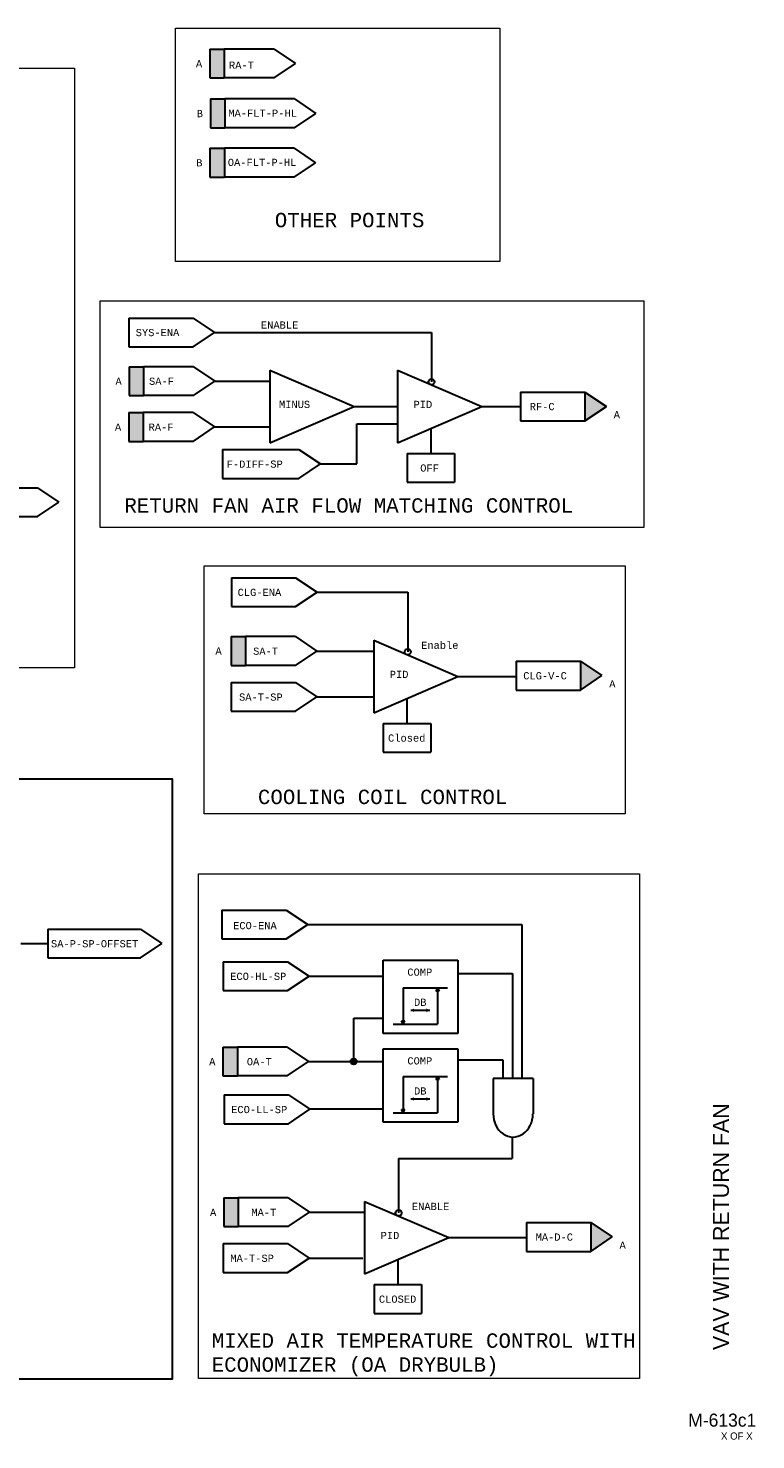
# Model space of a CAD drawing. Header units: inches. Extents: x 2.1 to 32.1, y 0.4 to 20.3.
# Tile 3 of 3: x 22 to 32.1, y 0.4 to 20. Entities that reach past the tile are written whole.
import ezdxf
from ezdxf.enums import TextEntityAlignment as Align

# ---------------------------------------------------------------- set-up
doc = ezdxf.new("R2010")
doc.units = ezdxf.units.IN
doc.header["$MEASUREMENT"] = 0
for name, color, linetype, lineweight in [('G-ANNO-DATA', 7, 'Continuous', 0), ('M-ANNO-SYMB', 6, 'Continuous', 30), ('M-ANNO-TEXT', 2, 'Continuous', 30), ('M-DIAG-GRPH', 6, 'Continuous', 13)]:
    doc.layers.add(name, color=color, linetype=linetype, lineweight=lineweight)
doc.styles.add('CONTROLTXT', font='monotxt.shx')
doc.styles.add('Style-LOW_RES_FILLED', font='LOW_RES_FILLED.shx')

msp = doc.modelspace()

# ---------------------------------------------------------------- hatches: boundary and pattern name
at = {"layer": 'M-ANNO-SYMB'}
for points in [[(24.559, 19.344), (24.559, 19.744), (24.759, 19.744), (24.759, 19.344)], [(24.569, 18.653), (24.569, 19.053), (24.769, 19.053), (24.769, 18.653)], [(24.563, 17.968), (24.563, 18.368), (24.763, 18.368), (24.763, 17.968)], [(23.435, 14.298), (23.435, 14.698), (23.635, 14.698), (23.635, 14.298)], [(24.857, 11.186), (24.857, 11.586), (25.058, 11.586), (25.058, 11.186)], [(29.707, 10.845), (29.707, 11.245), (30.005, 11.045)], [(27.396, 6.372), (27.35, 6.397), (27.396, 6.423)], [(27.396, 5.141), (27.35, 5.166), (27.396, 5.191)]]:
    msp.add_hatch(color=256, dxfattribs=at).paths.add_polyline_path(points, flags=16)
at = {"layer": 'M-ANNO-SYMB', "extrusion": (0, 0, -1)}
for points in [[(-23.641, 14.935), (-23.641, 15.335), (-23.441, 15.335), (-23.441, 14.935)], [(-29.769, 14.583), (-30.066, 14.783), (-29.769, 14.983)], [(-24.943, 5.486), (-24.943, 5.886), (-24.742, 5.886), (-24.742, 5.486)], [(-24.954, 3.393), (-24.954, 3.794), (-24.754, 3.794), (-24.754, 3.393)], [(-29.85, 3.05), (-30.148, 3.25), (-29.85, 3.45)]]:
    msp.add_hatch(color=256, dxfattribs=at).paths.add_polyline_path(points)
at = {"layer": 'M-ANNO-SYMB'}
for points in [[(27.697, 6.665), (27.722, 6.711), (27.747, 6.665)], [(27.245, 6.205), (27.22, 6.251), (27.27, 6.251)], [(26.516, 5.686, 1), (26.599, 5.686, 1)], [(27.697, 5.434), (27.722, 5.48), (27.747, 5.434)], [(27.245, 4.974), (27.22, 5.02), (27.27, 5.02)]]:
    msp.add_hatch(color=256, dxfattribs=at).paths.add_polyline_path(points)
at = {"layer": 'M-ANNO-SYMB', "extrusion": (0, 0, -1)}
for points in [[(-27.568, 6.372), (-27.614, 6.397), (-27.568, 6.423)], [(-27.568, 5.141), (-27.614, 5.166), (-27.568, 5.191)]]:
    msp.add_hatch(color=256, dxfattribs=at).paths.add_polyline_path(points, flags=16)

# ---------------------------------------------------------------- linework, layer by layer
at = {"layer": 'M-ANNO-SYMB'}
for p, q in [((24.559, 19.744), (24.759, 19.744)), ((24.559, 19.744), (24.559, 19.344)), ((25.452, 19.744), (24.759, 19.744)), ((24.759, 19.744), (24.759, 19.344)), ((25.452, 19.744), (25.749, 19.544)), ((25.452, 19.344), (25.749, 19.544)), ((24.559, 19.344), (24.759, 19.344)), ((25.452, 19.344), (24.759, 19.344)), ((24.569, 19.053), (24.569, 18.653)), ((24.569, 19.053), (24.769, 19.053)), ((24.769, 19.053), (24.769, 18.653)), ((25.738, 19.053), (24.769, 19.053)), ((25.738, 19.053), (26.035, 18.853)), ((25.738, 18.653), (26.035, 18.853)), ((24.569, 18.653), (24.769, 18.653)), ((25.738, 18.653), (24.769, 18.653)), ((24.563, 18.368), (24.763, 18.368)), ((24.563, 18.368), (24.563, 17.968)), ((25.731, 18.368), (24.763, 18.368)), ((24.763, 18.368), (24.763, 17.968)), ((25.731, 18.368), (26.029, 18.168)), ((25.731, 17.968), (26.029, 18.168)), ((24.563, 17.968), (24.763, 17.968)), ((25.731, 17.968), (24.763, 17.968)), ((23.435, 16.011), (24.328, 16.011)), ((23.435, 16.011), (23.435, 15.611)), ((24.328, 16.011), (24.625, 15.811)), ((24.328, 15.611), (24.625, 15.811)), ((23.435, 15.611), (24.328, 15.611)), ((23.441, 15.335), (23.441, 14.935)), ((23.441, 15.335), (23.641, 15.335)), ((24.334, 15.335), (23.641, 15.335)), ((23.641, 15.335), (23.641, 14.935)), ((24.334, 15.335), (24.632, 15.135)), ((24.334, 14.935), (24.632, 15.135)), ((25.396, 15.286), (26.566, 14.783)), ((25.396, 15.286), (25.396, 14.279)), ((27.166, 15.286), (27.166, 14.279)), ((27.166, 15.286), (28.337, 14.783)), ((23.441, 14.935), (23.641, 14.935)), ((24.334, 14.935), (23.641, 14.935)), ((28.876, 14.983), (28.876, 14.583)), ((28.876, 14.983), (29.769, 14.983)), ((29.769, 14.983), (29.769, 14.583)), ((29.769, 14.983), (30.066, 14.783)), ((25.396, 14.279), (26.566, 14.783)), ((27.166, 14.279), (28.337, 14.783)), ((29.769, 14.583), (30.066, 14.783)), ((23.435, 14.698), (23.435, 14.298)), ((23.435, 14.698), (23.635, 14.698)), ((23.635, 14.698), (23.635, 14.298)), ((24.328, 14.698), (23.635, 14.698)), ((24.328, 14.698), (24.625, 14.498)), ((28.876, 14.583), (29.769, 14.583)), ((24.328, 14.298), (24.625, 14.498)), ((23.435, 14.298), (23.635, 14.298)), ((24.328, 14.298), (23.635, 14.298)), ((24.736, 14.184), (25.799, 14.184)), ((24.736, 14.184), (24.736, 13.784)), ((25.799, 14.184), (26.097, 13.984)), ((27.299, 14.13), (27.959, 14.13)), ((27.299, 14.13), (27.299, 13.73)), ((27.959, 14.13), (27.959, 13.73)), ((25.799, 13.784), (26.097, 13.984)), ((24.736, 13.784), (25.799, 13.784)), ((27.299, 13.73), (27.959, 13.73)), ((21.275, 13.653), (22.168, 13.653)), ((22.168, 13.653), (22.466, 13.453)), ((22.168, 13.253), (22.466, 13.453)), ((21.275, 13.253), (22.168, 13.253)), ((24.86, 12.403), (25.752, 12.403)), ((24.86, 12.403), (24.86, 12.003)), ((25.752, 12.403), (26.05, 12.203)), ((25.752, 12.003), (26.05, 12.203)), ((24.86, 12.003), (25.752, 12.003)), ((24.857, 11.586), (24.857, 11.186)), ((24.857, 11.586), (25.058, 11.586)), ((25.75, 11.586), (25.058, 11.586)), ((25.058, 11.586), (25.058, 11.186)), ((25.75, 11.586), (26.048, 11.386)), ((25.75, 11.186), (26.048, 11.386)), ((26.836, 11.537), (28.006, 11.033)), ((26.836, 11.537), (26.836, 10.53)), ((24.857, 11.186), (25.058, 11.186)), ((25.75, 11.186), (25.058, 11.186)), ((28.814, 11.245), (28.814, 10.845)), ((28.814, 11.245), (29.707, 11.245)), ((29.707, 11.245), (29.707, 10.845)), ((29.707, 11.245), (30.005, 11.045)), ((26.836, 10.53), (28.006, 11.033)), ((29.707, 10.845), (30.005, 11.045)), ((24.857, 10.949), (25.75, 10.949)), ((24.857, 10.949), (24.857, 10.549)), ((25.75, 10.949), (26.047, 10.749)), ((28.814, 10.845), (29.707, 10.845)), ((25.75, 10.549), (26.047, 10.749)), ((24.857, 10.549), (25.75, 10.549)), ((26.968, 10.381), (27.629, 10.381)), ((26.968, 10.381), (26.968, 9.981)), ((27.629, 10.381), (27.629, 9.981)), ((26.968, 9.981), (27.629, 9.981)), ((24.73, 7.79), (25.623, 7.79)), ((24.73, 7.79), (24.73, 7.39)), ((25.623, 7.79), (25.92, 7.59)), ((22.313, 7.524), (23.599, 7.524)), ((22.313, 7.524), (22.313, 7.124)), ((23.599, 7.524), (23.897, 7.324)), ((25.623, 7.39), (25.92, 7.59)), ((21.936, 7.324), (22.313, 7.324)), ((23.599, 7.124), (23.897, 7.324)), ((24.73, 7.39), (25.623, 7.39)), ((22.313, 7.124), (23.599, 7.124)), ((24.747, 7.071), (24.747, 6.671)), ((24.747, 7.071), (25.64, 7.071)), ((25.64, 7.071), (25.938, 6.871)), ((26.968, 7.092), (28.005, 7.092)), ((26.968, 6.075), (26.968, 7.092)), ((28.005, 7.092), (28.005, 6.075)), ((25.64, 6.671), (25.938, 6.871)), ((24.747, 6.671), (25.64, 6.671)), ((27.245, 6.711), (27.859, 6.711)), ((27.245, 6.711), (27.245, 6.205)), ((27.722, 6.711), (27.697, 6.665)), ((27.747, 6.665), (27.697, 6.665)), ((27.722, 6.711), (27.747, 6.665)), ((27.722, 6.711), (27.722, 6.205)), ((27.35, 6.397), (27.614, 6.397)), ((27.107, 6.205), (27.722, 6.205)), ((27.245, 6.205), (27.22, 6.251)), ((27.22, 6.251), (27.27, 6.251)), ((27.245, 6.205), (27.27, 6.251)), ((24.742, 5.886), (24.943, 5.886)), ((24.742, 5.886), (24.742, 5.486)), ((25.635, 5.886), (24.943, 5.886)), ((24.943, 5.886), (24.943, 5.486)), ((25.635, 5.886), (25.933, 5.686)), ((28.005, 6.075), (26.968, 6.075)), ((25.635, 5.486), (25.933, 5.686)), ((26.968, 5.86), (28.005, 5.86)), ((26.968, 4.844), (26.968, 5.86)), ((28.005, 5.86), (28.005, 4.844)), ((24.742, 5.486), (24.943, 5.486)), ((25.635, 5.486), (24.943, 5.486)), ((27.245, 5.48), (27.859, 5.48)), ((27.245, 5.48), (27.245, 4.974)), ((27.722, 5.48), (27.697, 5.434)), ((27.747, 5.434), (27.697, 5.434)), ((27.722, 5.48), (27.747, 5.434)), ((27.722, 5.48), (27.722, 4.974)), ((29.048, 5.45), (28.495, 5.45)), ((28.495, 5.45), (28.495, 4.96)), ((29.048, 5.45), (29.048, 4.96)), ((24.76, 5.222), (24.76, 4.822)), ((24.76, 5.222), (25.653, 5.222)), ((25.653, 5.222), (25.95, 5.022)), ((27.35, 5.166), (27.614, 5.166)), ((25.653, 4.822), (25.95, 5.022)), ((26.971, 5.024), (25.947, 5.024)), ((27.107, 4.974), (27.722, 4.974)), ((27.245, 4.974), (27.22, 5.02)), ((27.22, 5.02), (27.27, 5.02)), ((27.245, 4.974), (27.27, 5.02)), ((24.76, 4.822), (25.653, 4.822)), ((28.005, 4.844), (26.968, 4.844)), ((24.754, 3.794), (24.954, 3.794)), ((24.754, 3.794), (24.754, 3.393)), ((25.647, 3.794), (24.954, 3.794)), ((24.954, 3.794), (24.954, 3.393)), ((25.647, 3.794), (25.945, 3.594)), ((26.708, 3.744), (27.879, 3.241)), ((26.708, 3.744), (26.708, 2.738)), ((25.647, 3.393), (25.945, 3.594)), ((24.754, 3.393), (24.954, 3.393)), ((25.647, 3.393), (24.954, 3.393)), ((28.957, 3.45), (28.957, 3.05)), ((28.957, 3.45), (29.85, 3.45)), ((29.85, 3.45), (29.85, 3.05)), ((29.85, 3.45), (30.148, 3.25)), ((24.747, 3.157), (24.747, 2.756)), ((24.747, 3.157), (25.64, 3.157)), ((25.64, 3.157), (25.938, 2.957)), ((26.708, 2.738), (27.879, 3.241)), ((29.85, 3.05), (30.148, 3.25)), ((25.64, 2.756), (25.938, 2.957)), ((28.957, 3.05), (29.85, 3.05)), ((24.747, 2.756), (25.64, 2.756)), ((26.841, 2.588), (27.502, 2.588)), ((26.841, 2.588), (26.841, 2.188)), ((27.502, 2.588), (27.502, 2.188)), ((26.841, 2.188), (27.502, 2.188))]:
    msp.add_line(p, q, dxfattribs=at)
at = {"layer": 'M-ANNO-SYMB', "color": 6}
for p, q in [((24.625, 15.811), (27.639, 15.811)), ((27.639, 15.811), (27.639, 15.124)), ((24.632, 15.135), (25.396, 15.135)), ((26.566, 14.783), (27.166, 14.783)), ((28.337, 14.783), (28.876, 14.783)), ((26.6, 14.54), (27.166, 14.54)), ((26.6, 13.984), (26.6, 14.54)), ((24.625, 14.498), (25.396, 14.498)), ((27.627, 14.478), (27.627, 14.13)), ((26.097, 13.984), (26.6, 13.984)), ((26.05, 12.203), (27.309, 12.203)), ((27.309, 12.203), (27.309, 11.375)), ((26.048, 11.386), (26.836, 11.386)), ((28.006, 11.033), (28.814, 11.033)), ((26.047, 10.749), (26.836, 10.749)), ((27.297, 10.728), (27.297, 10.381)), ((25.92, 7.59), (28.891, 7.59)), ((28.891, 7.59), (28.891, 5.45)), ((25.938, 6.871), (26.968, 6.871)), ((28.005, 6.908), (28.762, 6.908)), ((28.762, 6.908), (28.762, 5.45)), ((26.558, 5.686), (26.558, 6.287)), ((26.558, 6.287), (26.968, 6.287)), ((25.933, 5.686), (26.968, 5.686)), ((28.632, 5.704), (28.005, 5.704)), ((28.632, 5.45), (28.632, 5.704)), ((28.759, 4.637), (28.759, 4.339)), ((27.182, 4.339), (28.759, 4.339)), ((27.182, 4.339), (27.182, 3.583)), ((25.945, 3.594), (26.708, 3.594)), ((27.879, 3.241), (28.957, 3.241)), ((25.938, 2.957), (26.684, 2.957)), ((27.17, 2.936), (27.17, 2.588))]:
    msp.add_line(p, q, dxfattribs=at)
at = {"layer": 'M-ANNO-SYMB'}
for centre in [(27.639, 15.124), (27.309, 11.375), (26.558, 5.686), (27.182, 3.583)]:
    msp.add_circle(centre, 0.0417, dxfattribs=at)
msp.add_ellipse((28.771, 4.96), major_axis=(0, 0.323), ratio=0.85591, start_param=1.570796, end_param=4.712389, dxfattribs=at)
msp.add_3dface([(8.076, 9.61), (24.037, 9.61), (24.037, 1.273), (8.076, 1.273)], dxfattribs=at)
at = {"layer": 'M-DIAG-GRPH'}
for p, q in [((24.084, 20.035), (28.585, 20.035)), ((24.084, 16.794), (24.084, 20.035)), ((28.585, 20.035), (28.585, 16.794)), ((28.585, 16.794), (24.084, 16.794)), ((23.04, 16.248), (30.588, 16.248)), ((23.04, 13.103), (23.04, 16.248)), ((30.588, 16.248), (30.588, 13.103)), ((30.588, 13.103), (23.04, 13.103)), ((24.482, 12.571), (30.326, 12.571)), ((24.482, 9.127), (24.482, 12.571)), ((30.326, 12.571), (30.326, 9.127)), ((30.326, 9.127), (24.482, 9.127)), ((24.403, 1.282), (24.403, 8.291)), ((24.403, 8.291), (30.526, 8.291)), ((30.526, 8.291), (30.526, 1.282)), ((30.526, 1.282), (24.403, 1.282))]:
    msp.add_line(p, q, dxfattribs=at)
msp.add_3dface([(14.796, 19.48), (22.684, 19.48), (22.684, 11.154), (14.796, 11.154)], dxfattribs=at)

# ---------------------------------------------------------------- texts
at = {"layer": 'G-ANNO-DATA', "color": 7, "linetype": 'Continuous', "lineweight": 0, "style": 'Style-LOW_RES_FILLED'}
msp.add_text('VAV WITH RETURN FAN', height=0.22175, rotation=90, dxfattribs=at).set_placement((31.657, 3.392), align=Align.MIDDLE_CENTER)
msp.add_text('M-613c1', height=0.1815, dxfattribs=at).set_placement((31.675, 0.706), align=Align.MIDDLE_CENTER)
msp.add_text('X OF X', height=0.1, dxfattribs=at).set_placement((31.658, 0.535), align=Align.TOP_LEFT)
at = {"layer": 'M-ANNO-TEXT', "attachment_point": 1, "style": 'CONTROLTXT'}
for s, insert, char_height, width in [('A', (24.368, 19.592), 0.1, 0.10558), ('RA-T', (24.827, 19.572), 0.1, 0.27754), ('B', (24.379, 18.9), 0.1, 0.10559), ('MA-FLT-P-HL', (24.818, 18.906), 0.1, 0.27754), ('B', (24.372, 18.216), 0.1, 0.10559), ('OA-FLT-P-HL', (24.811, 18.222), 0.1, 0.2775), ('OTHER POINTS', (25.463, 17.471), 0.2, 2.20864), ('ENABLE', (25.271, 15.963), 0.1, 0.2775), ('SYS-ENA', (23.532, 15.859), 0.1, 0.2775), ('A', (23.251, 15.183), 0.1, 0.10558), ('SA-F', (23.717, 15.183), 0.1, 0.27754), ('MINUS', (25.521, 14.861), 0.1, 0.1842), ('PID', (27.389, 14.861), 0.1, 0.18418), ('RF-C', (29.002, 14.831), 0.1, 0.27754), ('A', (30.168, 14.718), 0.1, 0.10558), ('A', (23.244, 14.546), 0.1, 0.10558), ('RA-F', (23.711, 14.546), 0.1, 0.27754), ('F-DIFF-SP', (24.795, 14.032), 0.1, 0.27754), ('OFF', (27.482, 13.978), 0.1, 0.2775), ('RETURN FAN AIR FLOW MATCHING CONTROL', (23.374, 13.508), 0.2, 7.29321), ('CLG-ENA', (24.947, 12.251), 0.1, 0.2775), ('A', (24.639, 11.437), 0.1, 0.10558), ('SA-T', (25.162, 11.434), 0.1, 0.27754), ('Enable', (27.494, 11.516), 0.1, 0.27754), ('PID', (27.059, 11.112), 0.1, 0.18418), ('CLG-V-C', (28.912, 11.093), 0.1, 0.2775), ('A', (30.106, 10.98), 0.1, 0.10558), ('SA-T-SP', (24.967, 10.797), 0.1, 0.27754), ('Closed', (27.035, 10.228), 0.1, 0.27754), ('COOLING COIL CONTROL', (25.229, 9.461), 0.2, 4.2778), ('ECO-ENA', (24.884, 7.623), 0.1, 0.27758), ('SA-P-SP-OFFSET', (22.356, 7.372), 0.1, 0.2775), ('ECO-HL-SP', (24.844, 6.919), 0.1, 0.27754), ('COMP', (27.303, 6.977), 0.1, 0.6581), ('DB', (27.396, 6.559), 0.1, 0.20041), ('A', (24.552, 5.734), 0.1, 0.10558), ('OA-T', (25.075, 5.734), 0.1, 0.27754), ('COMP', (27.303, 5.745), 0.1, 0.6581), ('DB', (27.396, 5.327), 0.1, 0.20041), ('ECO-LL-SP', (24.857, 5.069), 0.1, 0.27754), ('A', (24.564, 3.641), 0.1, 0.10558), ('MA-T', (25.137, 3.641), 0.1, 0.27754), ('ENABLE', (27.366, 3.724), 0.1, 0.2775), ('PID', (26.932, 3.32), 0.1, 0.18418), ('MA-D-C', (29.084, 3.298), 0.1, 0.27754), ('A', (30.249, 3.185), 0.1, 0.10558), ('MA-T-SP', (24.845, 3.004), 0.1, 0.27754), ('CLOSED', (26.908, 2.436), 0.1, 0.2775), ('MIXED AIR TEMPERATURE CONTROL WITH ECONOMIZER (OA DRYBULB)', (24.587, 1.911), 0.2, 6.1004)]:
    msp.add_mtext(s, dxfattribs=dict(at, insert=insert, char_height=char_height, width=width))

doc.saveas('drawing.dxf')
